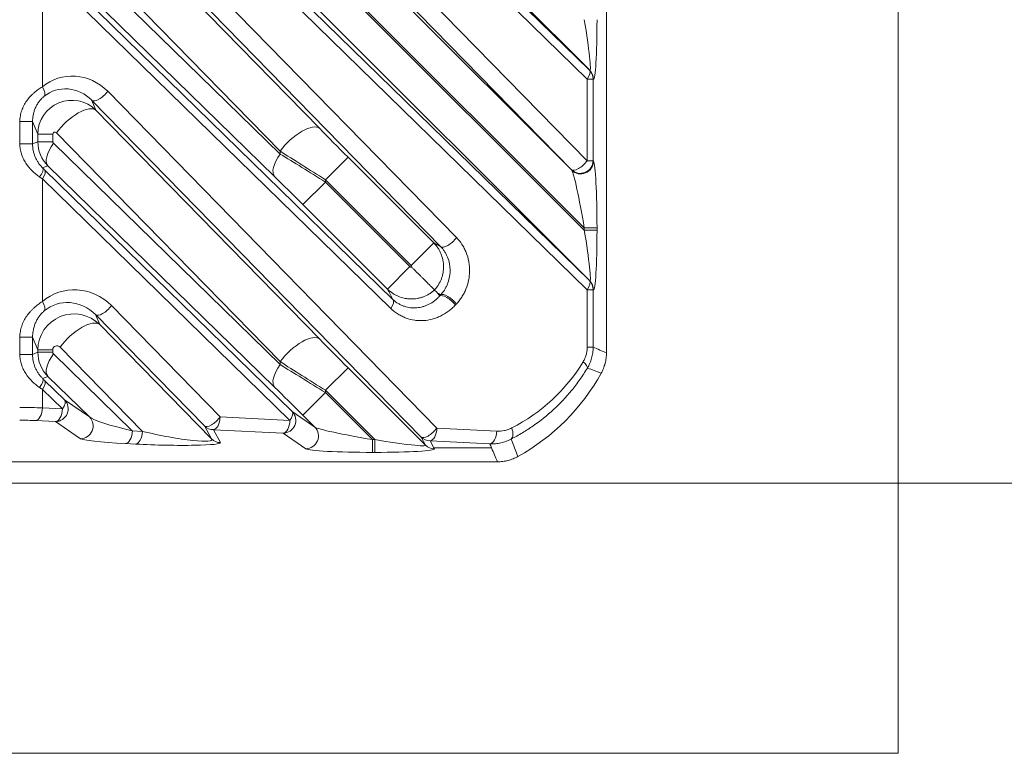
# Model space of a CAD drawing. Header units: millimetres. Extents: x 4 to 836, y 5 to 589.
# Tile 135 of 154: x 725 to 748, y 247 to 265. Entities that reach past the tile are written whole.
import ezdxf

# ---------------------------------------------------------------- set-up
doc = ezdxf.new("R2010")
doc.units = ezdxf.units.MM
doc.layers.add('1', color=7, linetype='Continuous', true_color=0xffffff)
doc.styles.add('ideas_simplex', font='simplex.shx')
doc.dimstyles.get("Standard").update_dxf_attribs({"dimtxt": 0.18, "dimasz": 0.18, "dimexe": 0.18, "dimexo": 0.0625, "dimgap": 0.09, "dimtad": 0, "dimtih": 1, "dimtoh": 1, "dimdec": 4, "dimzin": 0, "dimdsep": 46, "dimtxsty": 'Standard', "dimcen": 0.09, "dimadec": 0, "dimazin": 0, "dimtfac": 1, "dimtdec": 4, "dimtofl": 0, "dimtmove": 0, "dimatfit": 3, "dimfxl": 1, "dimtolj": 1, "dimtzin": 0, "dimarcsym": 0})

# ---------------------------------------------------------------- blocks, each defined once
blk = doc.blocks.new('_U1')
at = {"layer": '1', "color": 152, "lineweight": 13}
for p, q in [((687.377459, 306.372389), (765.429845, 306.372389)), ((706.014546, 253.711148), (765.429845, 253.711148))]:
    blk.add_line(p, q, dxfattribs=at)
at = {"layer": '1', "color": 27, "lineweight": 13}
blk.add_line((763.429845, 306.372389), (763.429845, 253.711148), dxfattribs=at)
at = {"layer": '1', "color": 87, "lineweight": 25}
for p, q in [((761.929845, 287.144268), (756.304845, 287.144268)), ((756.304845, 287.144268), (756.304845, 285.644268)), ((761.929845, 285.644268), (761.929845, 287.144268)), ((756.304845, 274.439268), (756.304845, 272.939268)), ((761.929845, 272.939268), (761.929845, 274.439268)), ((756.304845, 272.939268), (761.929845, 272.939268))]:
    blk.add_line(p, q, dxfattribs=at)
at = {"layer": '1', "color": 27, "lineweight": 18}
for points in [[(763.429845, 306.372389), (763.958826, 303.372391), (762.900864, 303.372387)], [(763.429845, 253.711148), (762.900864, 256.711146), (763.958826, 256.71115)]]:
    blk.add_solid(points, dxfattribs=at)
at = {"layer": '1', "color": 87, "linetype": 'Continuous', "lineweight": 25, "char_height": 3, "attachment_point": 7, "rotation": 90, "line_spacing_factor": 1.204819, "style": 'ideas_simplex'}
for s, insert in [('\\W1.2097;52,7', (754.463845, 274.386768)), ('\\W1.2097;2.07', (761.776345, 274.386768))]:
    blk.add_mtext(s, dxfattribs=dict(at, insert=insert))
blk = doc.blocks.new('_U6')
at = {"layer": '1', "color": 152, "lineweight": 13}
for p, q in [((678.538624, 315.211223), (784.688083, 315.211223)), ((650.312249, 253.711148), (784.688083, 253.711148))]:
    blk.add_line(p, q, dxfattribs=at)
at = {"layer": '1', "color": 27, "lineweight": 13}
blk.add_line((782.688083, 315.211223), (782.688083, 253.711148), dxfattribs=at)
at = {"layer": '1', "color": 87, "lineweight": 25}
for p, q in [((781.188083, 293.048685), (775.563083, 293.048685)), ((775.563083, 293.048685), (775.563083, 291.548685)), ((781.188083, 291.548685), (781.188083, 293.048685)), ((775.563083, 277.373685), (775.563083, 275.873685)), ((781.188083, 275.873685), (781.188083, 277.373685)), ((775.563083, 275.873685), (781.188083, 275.873685))]:
    blk.add_line(p, q, dxfattribs=at)
at = {"layer": '1', "color": 27, "lineweight": 18}
for points in [[(782.688083, 315.211223), (783.217064, 312.211225), (782.159102, 312.211221)], [(782.688083, 253.711148), (782.159102, 256.711146), (783.217064, 256.71115)]]:
    blk.add_solid(points, dxfattribs=at)
at = {"layer": '1', "color": 87, "linetype": 'Continuous', "lineweight": 25, "char_height": 3, "attachment_point": 7, "rotation": 90, "line_spacing_factor": 1.204819, "style": 'ideas_simplex'}
for s, insert in [('\\W1.2558;2.421', (781.034583, 277.321185)), ('\\W1.2097;61,5', (773.722083, 278.806185))]:
    blk.add_mtext(s, dxfattribs=dict(at, insert=insert))

msp = doc.modelspace()

# ---------------------------------------------------------------- linework, layer by layer
at = {"layer": '1', "color": 251, "linetype": 'Continuous', "lineweight": 18}
for p in [(745.394, 361.064), (606.683, 247.358)]:
    msp.add_line(p, (745.394, 247.358), dxfattribs=at)
at = {"layer": '1', "color": 143, "linetype": 'Continuous', "lineweight": 18}
for p, q in [((738.539, 274.241), (738.539, 256.774)), ((725.335, 266.025), (733.522, 258.029))]:
    msp.add_line(p, q, dxfattribs=at)
at = {"layer": '1', "color": 143, "linetype": 'Continuous', "lineweight": 13}
for p, q in [((729.503, 271.854), (738.139, 263.419)), ((738.086, 263.207), (729.451, 271.642)), ((728.224, 271.382), (738.086, 261.289)), ((737.715, 261.077), (727.852, 271.17)), ((725.944, 270.38), (738.139, 258.469)), ((738.086, 258.257), (725.892, 270.167)), ((726.818, 267.87), (735.015, 259.482)), ((734.643, 259.27), (726.446, 267.658)), ((726.543, 267.424), (731.8, 262.045)), ((730.87, 261.515), (725.613, 266.894)), ((725.541, 266.65), (730.87, 261.446)), ((730.74, 260.916), (725.411, 266.12)), ((732.466, 266.321), (737.723, 261.064)), ((738.147, 263.415), (735.28, 266.281)), ((733.47, 257.816), (725.283, 265.812)), ((725.283, 265.812), (725.283, 263.025)), ((738.018, 259.709), (731.936, 265.791)), ((731.936, 265.736), (738.018, 259.654)), ((738.147, 258.465), (731.406, 265.206)), ((738.139, 263.419), (738.147, 263.415)), ((738.086, 263.207), (738.226, 263.207)), ((738.086, 261.289), (738.086, 263.207)), ((738.234, 263.203), (738.226, 263.207)), ((738.226, 263.207), (738.226, 261.289)), ((726.818, 262.92), (734.554, 255.004)), ((734.182, 254.792), (726.446, 262.708)), ((726.446, 262.708), (726.543, 262.475)), ((726.543, 262.475), (731.8, 257.095)), ((725.053, 262.211), (724.754, 262.211)), ((724.754, 261.684), (724.754, 262.211)), ((725.176, 261.913), (725.053, 262.211)), ((725.053, 262.211), (725.053, 261.684)), ((730.87, 256.565), (725.613, 261.944)), ((725.053, 261.684), (725.176, 261.736)), ((725.176, 261.913), (725.526, 261.913)), ((725.176, 261.736), (725.176, 261.913)), ((725.176, 261.736), (725.526, 261.736)), ((725.526, 261.913), (725.526, 261.736)), ((725.053, 261.684), (724.754, 261.684)), ((725.541, 261.7), (730.87, 256.496)), ((730.87, 261.446), (730.87, 261.515)), ((732.466, 261.371), (731.936, 260.841)), ((732.466, 261.371), (734.479, 259.359)), ((738.086, 261.289), (738.226, 261.289)), ((738.226, 261.289), (738.234, 261.276)), ((725.411, 261.17), (725.289, 261.12)), ((725.335, 261.075), (731.152, 255.393)), ((730.74, 255.966), (725.411, 261.17)), ((737.723, 261.064), (737.715, 261.077)), ((731.1, 255.181), (725.283, 260.863)), ((725.283, 260.863), (725.283, 257.977)), ((731.936, 260.786), (731.406, 260.256)), ((731.936, 260.841), (731.936, 260.786)), ((733.949, 258.828), (731.936, 260.841)), ((731.936, 260.786), (733.921, 258.801)), ((733.391, 258.271), (731.406, 260.256)), ((738.018, 259.654), (738.018, 259.709)), ((738.018, 259.709), (738.317, 259.709)), ((738.018, 259.654), (738.317, 259.654)), ((738.317, 259.709), (738.317, 259.654)), ((734.479, 259.359), (733.949, 258.828)), ((733.921, 258.801), (733.391, 258.271)), ((738.139, 258.469), (738.147, 258.465)), ((738.086, 258.257), (738.226, 258.257)), ((738.086, 256.904), (738.086, 258.257)), ((738.234, 258.253), (738.226, 258.257)), ((738.226, 258.257), (738.226, 256.904)), ((726.905, 257.882), (729.462, 255.265)), ((729.09, 255.053), (726.533, 257.67)), ((726.533, 257.67), (726.63, 257.436)), ((726.63, 257.436), (729.256, 254.749)), ((725.053, 257.14), (724.754, 257.14)), ((724.754, 256.735), (724.754, 257.14)), ((725.176, 256.842), (725.053, 257.14)), ((725.053, 257.14), (725.053, 256.735)), ((727.634, 254.926), (725.7, 256.906)), ((738.086, 256.904), (738.226, 256.904)), ((725.053, 256.735), (724.754, 256.735)), ((725.053, 256.735), (725.176, 256.786)), ((725.176, 256.842), (725.526, 256.842)), ((725.176, 256.786), (725.176, 256.842)), ((725.176, 256.786), (725.526, 256.786)), ((725.526, 256.842), (725.526, 256.786)), ((725.541, 256.751), (727.397, 254.938)), ((730.87, 256.496), (730.87, 256.565)), ((732.466, 256.422), (731.936, 255.892)), ((732.466, 256.422), (734.285, 254.603)), ((725.411, 256.22), (725.289, 256.17)), ((726.389, 255.265), (725.411, 256.22)), ((725.335, 256.125), (725.804, 255.667)), ((725.752, 255.455), (725.283, 255.913)), ((725.283, 255.913), (725.283, 255.479)), ((731.406, 255.307), (731.936, 255.837)), ((731.936, 255.892), (731.936, 255.837)), ((733.096, 254.732), (731.936, 255.892)), ((731.936, 255.837), (733.041, 254.732)), ((725.283, 255.479), (725.752, 255.455)), ((725.804, 255.667), (726.389, 255.265)), ((729.462, 255.265), (731.1, 255.181)), ((731.152, 255.393), (731.685, 255.027)), ((731.685, 255.027), (731.406, 255.307)), ((725.592, 255.156), (725.123, 255.18)), ((726.177, 254.754), (725.592, 255.156)), ((729.256, 254.749), (729.09, 255.053)), ((734.554, 255.004), (735.96, 254.932)), ((727.397, 254.938), (727.634, 254.926)), ((730.94, 254.882), (729.302, 254.966)), ((729.302, 254.966), (729.468, 254.662)), ((731.473, 254.516), (730.94, 254.882)), ((734.285, 254.603), (734.182, 254.792)), ((727.474, 254.627), (727.237, 254.639)), ((733.041, 254.732), (733.096, 254.732)), ((733.041, 254.732), (733.041, 254.433)), ((733.096, 254.732), (733.096, 254.433)), ((734.394, 254.705), (734.486, 254.536)), ((735.8, 254.633), (734.394, 254.705)), ((735.84, 254.536), (734.486, 254.536)), ((734.486, 254.536), (734.497, 254.516)), ((733.096, 254.433), (733.041, 254.433))]:
    msp.add_line(p, q, dxfattribs=at)
at = {"layer": '1', "color": 143, "linetype": 'Continuous', "lineweight": 18}
msp.add_arc((734.039, 258.711), 5, 298.9415, 331.0585, dxfattribs=at)
at = {"layer": '1', "color": 143, "linetype": 'Continuous', "lineweight": 13}
for centre, major_axis, ratio, start_param, end_param in [((737.933, 264.689), (-0.218, 1.276), 0.054067, 3.091563, 4.636179), ((738.232, 264.689), (-0.005, 1.487), 0.057298, 3.110158, 4.654774), ((726.028, 262.173), (-0.922, 0.663), 0.956601, 4.531368, 6.04417), ((737.927, 263.207), (-0.21, -0.215), 0.410893, 1.952429, 3.112876), ((737.927, 263.207), (0.143, 0.263), 0.995743, 5.20921, 5.995239), ((737.935, 263.203), (0.143, 0.263), 0.995743, 5.20921, 5.995239), ((725.123, 263.025), (0.193, -0.23), 0.434741, 0.07164, 1.221243), ((725.868, 262.173), (-0.674, 0.495), 0.940695, 4.534045, 6.046848), ((726.658, 262.92), (-0.215, -0.21), 0.402972, 0.028606, 1.961924), ((725.977, 261.91), (-0.784, 0.164), 0.997285, 4.133421, 6.487962), ((726.013, 261.944), (-0.536, -0.524), 0.402972, 3.170199, 5.103517), ((725.577, 261.91), (-0.0419, 0.0301), 0.956601, 4.531368, 6.88591), ((731.27, 261.515), (-0.536, -0.524), 0.402972, 3.170199, 5.103517), ((732.466, 261.418), (-1.25, 1.251), 0.01851, 1.027137, 1.589317), ((725.977, 261.736), (-0.795, -0.091), 0.999179, 6.169152, 6.954266), ((725.577, 261.736), (-0.0499, -0.0102), 0.981792, 6.084484, 6.869598), ((725.941, 261.7), (0.524, 0.537), 0.410893, 1.952429, 3.112876), ((731.936, 260.888), (-2, 1.25), 0.016642, 1.019021, 1.581201), ((731.27, 261.446), (-0.524, -0.537), 0.410893, 5.094022, 6.254469), ((731.936, 260.74), (-2, 1.25), 0.016642, 4.722794, 5.284974), ((737.927, 261.289), (-0.247, -0.17), 0.98985, 0.185255, 2.534841), ((737.927, 261.289), (-0.215, -0.21), 0.402972, 0.028606, 1.961924), ((737.935, 261.276), (-0.247, -0.17), 0.98985, 0.185255, 2.534841), ((738.232, 259.794), (-0.005, 1.487), 0.057298, 4.654774, 6.199391), ((725.077, 260.908), (0.21, 0.214), 0.353168, 5.045722, 6.255202), ((725.123, 260.863), (0.21, 0.215), 0.410893, 5.094022, 6.254469), ((724.962, 261.47), (-0.7, 0.7), 0.01851, 2.075626, 2.151498), ((737.933, 259.794), (-0.218, 1.276), 0.054067, 4.636179, 6.180796), ((724.75, 261.258), (-1, 0.7), 0.017395, 2.069286, 2.145157), ((731.406, 260.21), (-1.25, 1.251), 0.01851, 4.730909, 5.29309), ((737.933, 259.739), (-0.218, 1.276), 0.054067, 3.091563, 4.636179), ((738.232, 259.739), (-0.005, 1.487), 0.057298, 3.110158, 4.654774), ((734.855, 259.482), (0.215, 0.21), 0.402972, 3.170199, 5.103517), ((737.927, 258.257), (-0.21, -0.215), 0.410893, 1.952429, 3.112876), ((737.927, 258.257), (0.143, 0.263), 0.995743, 5.20921, 5.995239), ((737.935, 258.253), (0.143, 0.263), 0.995743, 5.20921, 5.995239), ((726.079, 257.1), (-0.964, 0.693), 0.956601, 4.531368, 6.063805), ((725.919, 257.1), (-0.716, 0.525), 0.94162, 4.533987, 6.066424), ((733.31, 257.816), (0.21, 0.215), 0.410893, 5.094022, 6.254469), ((734.831, 257.898), (-0.222, 0.202), 0.39073, 4.307545, 6.188361), ((734.851, 257.92), (-0.218, 0.206), 0.396854, 4.314268, 6.188089), ((725.123, 257.977), (0.197, -0.226), 0.428599, 0.070903, 1.212424), ((726.745, 257.882), (-0.215, -0.21), 0.402972, 0.028606, 1.961924), ((736.296, 256.711), (-1.765, 0.002), 0.99848, 5.528741, 5.54581), ((726.028, 256.838), (-0.78, 0.343), 0.995244, 4.339738, 6.69428), ((726.1, 256.906), (-0.536, -0.524), 0.402972, 3.170199, 5.103517), ((731.27, 256.565), (-0.536, -0.524), 0.402972, 3.170199, 5.103517), ((732.466, 256.468), (-1.25, 1.251), 0.01851, 1.027137, 1.589317), ((725.628, 256.838), (-0.0838, 0.0603), 0.956601, 4.531368, 6.88591), ((725.977, 256.786), (-0.795, -0.091), 0.999179, 6.169152, 6.954266), ((725.941, 256.751), (0.524, 0.537), 0.410893, 1.952429, 3.112876), ((725.577, 256.786), (-0.0499, -0.0102), 0.981792, 6.084484, 6.869598), ((731.27, 256.496), (0.524, 0.537), 0.410893, 1.952429, 3.112876), ((731.936, 255.938), (-2, 1.25), 0.016642, 1.019021, 1.581201), ((731.936, 255.79), (-2, 1.25), 0.016642, 4.722794, 5.284974), ((734.428, 258.711), (-4.162, 0), 0.99848, 2.04083, 2.598244), ((737.831, 256.562), (-0.257, 0.155), 0.310007, 3.233394, 4.238803), ((725.077, 255.958), (0.21, 0.214), 0.353168, 5.045722, 6.255202), ((724.962, 256.52), (-0.7, 0.7), 0.01851, 2.075626, 2.151497), ((724.75, 256.308), (-1, 0.7), 0.017395, 2.069286, 2.145157), ((725.123, 255.913), (0.21, 0.215), 0.410893, 5.094022, 6.254469), ((731.406, 255.26), (-1.25, 1.251), 0.01851, 4.730909, 5.29309), ((724.75, 255.431), (-1, 0), 0.056911, 4.150209, 4.712389), ((725.123, 255.479), (0.015, 0.3), 0.532532, 3.237477, 4.739658), ((725.592, 255.455), (0.17, 0.247), 0.98985, 3.748344, 6.09793), ((725.592, 255.455), (0.015, 0.3), 0.532532, 3.237477, 4.739658), ((725.592, 255.455), (-0.21, -0.215), 0.410893, 1.952429, 3.112876), ((726.177, 255.053), (0.17, 0.247), 0.98985, 3.748344, 6.09793), ((727.718, 255.015), (-1.349, 0.283), 0.104536, 0.191461, 1.351908), ((729.302, 255.265), (-0.215, -0.21), 0.402972, 0.028606, 1.961924), ((729.302, 255.265), (0.015, 0.3), 0.532532, 3.237477, 4.739658), ((730.94, 255.181), (0.17, 0.247), 0.98985, 3.748344, 6.09793), ((730.94, 255.181), (-0.21, -0.215), 0.410893, 1.952429, 3.112876), ((724.75, 255.132), (-0.7, 0), 0.081301, 4.150209, 4.712389), ((729.302, 255.265), (-0.263, -0.143), 0.995743, 0.287947, 1.073975), ((730.94, 255.181), (0.015, 0.3), 0.532532, 3.237477, 4.739658), ((731.473, 254.815), (0.17, 0.247), 0.98985, 3.748344, 6.09793), ((732.956, 254.817), (-1.276, 0.218), 0.054067, 0.10239, 1.647006), ((734.394, 255.004), (-0.215, -0.21), 0.402972, 0.028606, 1.961924), ((734.394, 255.004), (0.015, 0.3), 0.532532, 3.237477, 4.739658), ((736.153, 255.006), (-0.136, 0.268), 0.489828, 3.24173, 4.468862), ((727.237, 254.938), (0.015, 0.3), 0.532532, 3.237477, 4.739658), ((727.474, 254.926), (0.015, 0.3), 0.532532, 3.237477, 4.739658), ((727.96, 255.002), (-1.304, 0.275), 0.109108, 1.341506, 3.274824), ((734.394, 255.004), (-0.263, -0.143), 0.995743, 0.287947, 1.073975), ((735.8, 254.932), (0.015, 0.3), 0.532532, 3.237477, 4.739658), ((727.718, 254.716), (-1.549, 0.048), 0.06186, 0.096019, 1.256466), ((727.96, 254.703), (-1.509, 0.045), 0.063255, 1.245187, 3.178505), ((729.468, 254.961), (-0.263, -0.143), 0.995743, 0.287947, 1.073975), ((733.01, 254.817), (-1.276, 0.218), 0.054067, 1.647006, 3.191623), ((734.497, 254.815), (-0.263, -0.143), 0.995743, 0.287947, 1.073975), ((732.956, 254.518), (-1.487, 0.005), 0.057298, 0.083794, 1.628411), ((733.01, 254.518), (-1.487, 0.005), 0.057298, 1.628411, 3.173027)]:
    msp.add_ellipse(centre, major_axis=major_axis, ratio=ratio, start_param=start_param, end_param=end_param, dxfattribs=at)
for points, knots in [([(724.754, 262.211), (724.754, 262.233), (724.755, 262.255), (724.759, 262.298), (724.762, 262.32), (724.772, 262.384), (724.783, 262.425), (724.804, 262.487), (724.812, 262.507), (724.829, 262.547), (724.838, 262.567), (724.869, 262.625), (724.891, 262.662), (724.941, 262.731), (724.968, 262.765), (725.011, 262.812), (725.026, 262.827), (725.056, 262.857), (725.072, 262.871), (725.119, 262.913), (725.151, 262.938), (725.217, 262.985), (725.25, 263.006), (725.283, 263.025)], [0, 0, 0, 0, 0.0625, 0.0625, 0.125, 0.125, 0.25, 0.25, 0.3125, 0.3125, 0.375, 0.375, 0.5, 0.5, 0.625, 0.625, 0.6875, 0.6875, 0.75, 0.75, 0.875, 0.875, 1, 1, 1, 1]), ([(725.322, 262.802), (725.304, 262.787), (725.285, 262.77), (725.258, 262.742), (725.248, 262.732), (725.231, 262.711), (725.222, 262.701), (725.205, 262.679), (725.196, 262.667), (725.18, 262.644), (725.173, 262.632), (725.151, 262.596), (725.138, 262.571), (725.12, 262.532), (725.114, 262.519), (725.103, 262.492), (725.098, 262.479), (725.085, 262.437), (725.077, 262.41), (725.065, 262.354), (725.06, 262.326), (725.054, 262.269), (725.053, 262.24), (725.053, 262.211)], [0, 0, 0, 0, 0.125, 0.125, 0.1875, 0.1875, 0.25, 0.25, 0.3125, 0.3125, 0.375, 0.375, 0.5, 0.5, 0.5625, 0.5625, 0.625, 0.625, 0.75, 0.75, 0.875, 0.875, 1, 1, 1, 1]), ([(725.217, 260.908), (725.187, 260.928), (725.157, 260.951), (725.098, 260.999), (725.069, 261.025), (724.986, 261.106), (724.936, 261.167), (724.871, 261.267), (724.851, 261.302), (724.817, 261.374), (724.802, 261.411), (724.779, 261.487), (724.77, 261.525), (724.76, 261.584), (724.758, 261.604), (724.755, 261.644), (724.754, 261.664), (724.754, 261.684)], [0, 0, 0, 0, 0.125, 0.125, 0.25, 0.25, 0.5, 0.5, 0.625, 0.625, 0.75, 0.75, 0.875, 0.875, 0.9375, 0.9375, 1, 1, 1, 1]), ([(725.053, 261.684), (725.053, 261.631), (725.058, 261.578), (725.074, 261.5), (725.08, 261.474), (725.092, 261.436), (725.097, 261.423), (725.106, 261.398), (725.111, 261.386), (725.126, 261.349), (725.138, 261.325), (725.157, 261.291), (725.163, 261.279), (725.177, 261.257), (725.184, 261.246), (725.199, 261.224), (725.207, 261.214), (725.223, 261.193), (725.231, 261.183), (725.255, 261.154), (725.272, 261.136), (725.289, 261.12)], [0, 0, 0, 0, 0.25, 0.25, 0.375, 0.375, 0.4375, 0.4375, 0.5, 0.5, 0.625, 0.625, 0.6875, 0.6875, 0.75, 0.75, 0.8125, 0.8125, 0.875, 0.875, 1, 1, 1, 1]), ([(735.015, 259.482), (735.063, 259.433), (735.106, 259.38), (735.163, 259.292), (735.181, 259.261), (735.206, 259.213), (735.214, 259.197), (735.229, 259.164), (735.236, 259.148), (735.269, 259.064), (735.29, 258.994), (735.307, 258.903), (735.31, 258.885), (735.315, 258.848), (735.321, 258.793), (735.325, 258.701), (735.32, 258.627), (735.315, 258.572), (735.312, 258.553), (735.307, 258.516), (735.303, 258.498), (735.285, 258.408), (735.264, 258.339), (735.23, 258.256), (735.223, 258.239), (735.208, 258.206), (735.2, 258.19), (735.175, 258.143), (735.157, 258.112), (735.101, 258.024), (735.058, 257.97), (735.011, 257.92)], [0, 0, 0, 0, 0.125, 0.125, 0.1875, 0.1875, 0.21875, 0.21875, 0.25, 0.25, 0.375, 0.375, 0.40625, 0.40625, 0.4375, 0.5, 0.5625, 0.5625, 0.59375, 0.59375, 0.625, 0.625, 0.75, 0.75, 0.78125, 0.78125, 0.8125, 0.8125, 0.875, 0.875, 1, 1, 1, 1]), ([(734.479, 259.359), (734.515, 259.322), (734.547, 259.283), (734.59, 259.22), (734.603, 259.198), (734.627, 259.153), (734.638, 259.13), (734.668, 259.06), (734.683, 259.011), (734.699, 258.937), (734.703, 258.912), (734.709, 258.861), (734.711, 258.835), (734.712, 258.759), (734.708, 258.708), (734.697, 258.646), (734.695, 258.633), (734.689, 258.608), (734.686, 258.595), (734.676, 258.558), (734.668, 258.534), (734.641, 258.463), (734.618, 258.418), (734.585, 258.363), (734.578, 258.352), (734.563, 258.331), (734.541, 258.3), (734.516, 258.27), (734.498, 258.251)], [0, 0, 0, 0, 0.125, 0.125, 0.1875, 0.1875, 0.25, 0.25, 0.375, 0.375, 0.4375, 0.4375, 0.5, 0.5, 0.625, 0.625, 0.65625, 0.65625, 0.6875, 0.6875, 0.75, 0.75, 0.875, 0.875, 0.90625, 0.90625, 0.9375, 1, 1, 1, 1]), ([(734.642, 258.133), (734.674, 258.168), (734.703, 258.207), (734.743, 258.27), (734.756, 258.291), (734.78, 258.337), (734.79, 258.36), (734.82, 258.433), (734.835, 258.483), (734.849, 258.549), (734.851, 258.563), (734.856, 258.59), (734.858, 258.603), (734.862, 258.645), (734.865, 258.699), (734.863, 258.754), (734.859, 258.808), (734.855, 258.836), (734.84, 258.917), (734.825, 258.968), (734.801, 259.03), (734.796, 259.042), (734.785, 259.066), (734.779, 259.077), (734.761, 259.112), (734.735, 259.156), (734.706, 259.196), (734.676, 259.235), (734.66, 259.253), (734.643, 259.27)], [0, 0, 0, 0, 0.125, 0.125, 0.1875, 0.1875, 0.25, 0.25, 0.375, 0.375, 0.40625, 0.40625, 0.4375, 0.4375, 0.5, 0.5625, 0.5625, 0.625, 0.625, 0.75, 0.75, 0.78125, 0.78125, 0.8125, 0.8125, 0.875, 0.9375, 0.9375, 1, 1, 1, 1]), ([(733.921, 258.801), (733.924, 258.798), (733.927, 258.796), (733.934, 258.792), (733.937, 258.79), (733.948, 258.786), (733.956, 258.786), (733.963, 258.787)], [0, 0, 0, 0, 0.25, 0.25, 0.5, 0.5, 1, 1, 1, 1]), ([(733.963, 258.787), (733.964, 258.794), (733.963, 258.802), (733.96, 258.813), (733.958, 258.816), (733.954, 258.823), (733.952, 258.826), (733.949, 258.828)], [0, 0, 0, 0, 0.5, 0.5, 0.75, 0.75, 1, 1, 1, 1]), ([(734.498, 258.251), (734.48, 258.234), (734.46, 258.217), (734.429, 258.194), (734.419, 258.187), (734.398, 258.172), (734.387, 258.165), (734.332, 258.131), (734.287, 258.109), (734.216, 258.082), (734.191, 258.074), (734.154, 258.064), (734.142, 258.061), (734.117, 258.055), (734.104, 258.053), (734.041, 258.042), (733.991, 258.038), (733.915, 258.039), (733.889, 258.041), (733.838, 258.047), (733.813, 258.051), (733.738, 258.067), (733.69, 258.082), (733.62, 258.112), (733.596, 258.123), (733.552, 258.147), (733.53, 258.16), (733.467, 258.202), (733.428, 258.235), (733.391, 258.271)], [0, 0, 0, 0, 0.0625, 0.0625, 0.09375, 0.09375, 0.125, 0.125, 0.25, 0.25, 0.3125, 0.3125, 0.34375, 0.34375, 0.375, 0.375, 0.5, 0.5, 0.5625, 0.5625, 0.625, 0.625, 0.75, 0.75, 0.8125, 0.8125, 0.875, 0.875, 1, 1, 1, 1]), ([(733.522, 258.029), (733.562, 257.989), (733.605, 257.957), (733.672, 257.917), (733.695, 257.905), (733.73, 257.888), (733.742, 257.883), (733.766, 257.874), (733.778, 257.87), (733.837, 257.85), (733.886, 257.839), (733.947, 257.832), (733.959, 257.831), (733.984, 257.829), (733.996, 257.829), (734.033, 257.828), (734.058, 257.829), (734.131, 257.836), (734.179, 257.845), (734.239, 257.862), (734.251, 257.865), (734.274, 257.873), (734.286, 257.878), (734.321, 257.892), (734.344, 257.902), (734.412, 257.936), (734.456, 257.964), (734.508, 258.004), (734.519, 258.012), (734.539, 258.03), (734.55, 258.039), (734.579, 258.067), (734.599, 258.086), (734.617, 258.107)], [0, 0, 0, 0, 0.125, 0.125, 0.1875, 0.1875, 0.21875, 0.21875, 0.25, 0.25, 0.375, 0.375, 0.40625, 0.40625, 0.4375, 0.4375, 0.5, 0.5, 0.625, 0.625, 0.65625, 0.65625, 0.6875, 0.6875, 0.75, 0.75, 0.875, 0.875, 0.90625, 0.90625, 0.9375, 0.9375, 1, 1, 1, 1]), ([(724.754, 257.14), (724.754, 257.185), (724.758, 257.229), (724.772, 257.316), (724.783, 257.358), (724.803, 257.421), (724.811, 257.442), (724.828, 257.483), (724.838, 257.504), (724.868, 257.563), (724.89, 257.6), (724.94, 257.672), (724.966, 257.706), (725.009, 257.755), (725.024, 257.771), (725.055, 257.802), (725.071, 257.817), (725.118, 257.859), (725.15, 257.886), (725.216, 257.934), (725.249, 257.957), (725.283, 257.977)], [0, 0, 0, 0, 0.125, 0.125, 0.25, 0.25, 0.3125, 0.3125, 0.375, 0.375, 0.5, 0.5, 0.625, 0.625, 0.6875, 0.6875, 0.75, 0.75, 0.875, 0.875, 1, 1, 1, 1]), ([(734.99, 257.898), (734.965, 257.87), (734.938, 257.844), (734.897, 257.806), (734.883, 257.794), (734.854, 257.771), (734.84, 257.76), (734.767, 257.705), (734.706, 257.669), (734.611, 257.623), (734.579, 257.609), (734.529, 257.591), (734.513, 257.585), (734.479, 257.574), (734.462, 257.569), (734.378, 257.547), (734.31, 257.536), (734.207, 257.53), (734.173, 257.529), (734.121, 257.531), (734.104, 257.532), (734.069, 257.535), (734.052, 257.537), (733.966, 257.549), (733.899, 257.566), (733.817, 257.595), (733.8, 257.602), (733.767, 257.615), (733.751, 257.623), (733.703, 257.646), (733.672, 257.663), (733.581, 257.719), (733.524, 257.764), (733.47, 257.816)], [0, 0, 0, 0, 0.0625, 0.0625, 0.09375, 0.09375, 0.125, 0.125, 0.25, 0.25, 0.3125, 0.3125, 0.34375, 0.34375, 0.375, 0.375, 0.5, 0.5, 0.5625, 0.5625, 0.59375, 0.59375, 0.625, 0.625, 0.75, 0.75, 0.78125, 0.78125, 0.8125, 0.8125, 0.875, 0.875, 1, 1, 1, 1]), ([(725.327, 257.758), (725.307, 257.741), (725.288, 257.723), (725.251, 257.683), (725.233, 257.662), (725.207, 257.627), (725.198, 257.615), (725.182, 257.59), (725.174, 257.578), (725.152, 257.54), (725.138, 257.514), (725.114, 257.46), (725.103, 257.432), (725.085, 257.375), (725.077, 257.346), (725.065, 257.288), (725.056, 257.23), (725.053, 257.17), (725.053, 257.14)], [0, 0, 0, 0, 0.125, 0.125, 0.25, 0.25, 0.3125, 0.3125, 0.375, 0.375, 0.5, 0.5, 0.625, 0.625, 0.75, 0.75, 0.875, 1, 1, 1, 1]), ([(737.991, 256.562), (738.006, 256.587), (738.02, 256.613), (738.043, 256.667), (738.053, 256.696), (738.07, 256.754), (738.082, 256.813), (738.086, 256.874), (738.086, 256.904)], [0, 0, 0, 0, 0.25, 0.25, 0.5, 0.5, 0.75, 1, 1, 1, 1]), ([(738.226, 256.904), (738.226, 256.861), (738.22, 256.775), (738.202, 256.691), (738.185, 256.628), (738.179, 256.608), (738.165, 256.568), (738.157, 256.548), (738.132, 256.489), (738.113, 256.452), (738.091, 256.415)], [0, 0, 0, 0, 0.25, 0.5, 0.5, 0.625, 0.625, 0.75, 0.75, 1, 1, 1, 1]), ([(725.217, 255.958), (725.187, 255.979), (725.157, 256.001), (725.098, 256.049), (725.069, 256.075), (724.986, 256.157), (724.936, 256.217), (724.871, 256.318), (724.851, 256.352), (724.817, 256.425), (724.802, 256.462), (724.779, 256.537), (724.77, 256.576), (724.76, 256.635), (724.758, 256.655), (724.755, 256.695), (724.754, 256.715), (724.754, 256.735)], [0, 0, 0, 0, 0.125, 0.125, 0.25, 0.25, 0.5, 0.5, 0.625, 0.625, 0.75, 0.75, 0.875, 0.875, 0.9375, 0.9375, 1, 1, 1, 1]), ([(725.053, 256.735), (725.053, 256.681), (725.058, 256.628), (725.074, 256.55), (725.08, 256.525), (725.092, 256.486), (725.097, 256.473), (725.106, 256.448), (725.111, 256.436), (725.126, 256.399), (725.138, 256.376), (725.157, 256.341), (725.163, 256.329), (725.177, 256.307), (725.184, 256.296), (725.199, 256.274), (725.207, 256.264), (725.223, 256.243), (725.231, 256.233), (725.255, 256.205), (725.272, 256.187), (725.289, 256.17)], [0, 0, 0, 0, 0.25, 0.25, 0.375, 0.375, 0.4375, 0.4375, 0.5, 0.5, 0.625, 0.625, 0.6875, 0.6875, 0.75, 0.75, 0.8125, 0.8125, 0.875, 0.875, 1, 1, 1, 1]), ([(738.091, 256.415), (738.035, 256.322), (737.976, 256.232), (737.884, 256.101), (737.852, 256.058), (737.788, 255.974), (737.755, 255.932), (737.587, 255.727), (737.445, 255.577), (737.144, 255.299), (736.985, 255.172), (736.778, 255.028), (736.736, 255), (736.651, 254.945), (736.608, 254.918), (736.478, 254.84), (736.391, 254.792), (736.301, 254.746)], [0, 0, 0, 0, 0.125, 0.125, 0.1875, 0.1875, 0.25, 0.25, 0.5, 0.5, 0.75, 0.75, 0.8125, 0.8125, 0.875, 0.875, 1, 1, 1, 1]), ([(738.414, 256.292), (738.359, 256.313), (738.305, 256.334), (738.25, 256.355), (738.249, 256.355), (738.197, 256.375), (738.144, 256.395), (738.091, 256.415)], [0, 0, 0, 0, 0.509199, 0.509199, 0.510675, 0.510675, 1, 1, 1, 1]), ([(735.96, 254.932), (736.021, 254.929), (736.08, 254.933), (736.169, 254.952), (736.198, 254.959), (736.242, 254.975), (736.256, 254.98), (736.285, 254.992), (736.299, 254.999), (736.313, 255.006)], [0, 0, 0, 0, 0.5, 0.5, 0.75, 0.75, 0.875, 0.875, 1, 1, 1, 1]), ([(736.301, 254.746), (736.282, 254.736), (736.262, 254.726), (736.222, 254.709), (736.201, 254.7), (736.14, 254.678), (736.098, 254.666), (736.014, 254.647), (735.93, 254.634), (735.843, 254.632), (735.8, 254.633)], [0, 0, 0, 0, 0.125, 0.125, 0.25, 0.25, 0.5, 0.5, 0.75, 1, 1, 1, 1]), ([(736.301, 254.746), (736.312, 254.72), (736.322, 254.693), (736.353, 254.612), (736.374, 254.557), (736.416, 254.446), (736.437, 254.391), (736.458, 254.336)], [0, 0, 0, 0, 0.193849, 0.193849, 0.594745, 0.594745, 1, 1, 1, 1])]:
    msp.add_open_spline(points, degree=3, knots=knots, dxfattribs=at)
for points in [[(734.479, 259.359), (734.534, 259.329), (734.588, 259.3), (734.643, 259.27)], [(733.522, 258.029), (733.478, 258.11), (733.435, 258.19), (733.391, 258.271)], [(734.642, 258.133), (734.618, 258.149), (734.594, 258.164), (734.571, 258.179)], [(734.571, 258.179), (734.586, 258.155), (734.602, 258.131), (734.617, 258.107)], [(734.617, 258.107), (734.625, 258.116), (734.633, 258.125), (734.642, 258.133)], [(738.226, 256.904), (738.33, 256.861), (738.434, 256.817), (738.539, 256.774)], [(735.84, 254.536), (735.827, 254.569), (735.813, 254.601), (735.8, 254.633)], [(735.976, 254.211), (735.931, 254.32), (735.886, 254.428), (735.84, 254.536)]]:
    msp.add_open_spline(points, degree=3, dxfattribs=at)
at = {"layer": '1', "color": 143, "linetype": 'Continuous', "lineweight": 18}
for points, knots in [([(734.498, 258.251), (734.496, 258.254), (734.49, 258.26), (734.476, 258.274), (734.471, 258.279), (734.459, 258.291), (734.452, 258.298), (734.43, 258.32), (734.413, 258.337), (734.383, 258.367), (734.372, 258.377), (734.356, 258.394), (734.35, 258.4), (734.338, 258.412), (734.332, 258.418), (734.301, 258.449), (734.275, 258.475), (734.24, 258.51), (734.233, 258.517), (734.218, 258.532), (734.211, 258.539), (734.188, 258.562), (734.173, 258.577), (734.127, 258.623), (734.095, 258.655), (734.046, 258.704), (734.03, 258.72), (734.005, 258.745), (733.996, 258.753), (733.98, 258.77), (733.971, 258.778), (733.963, 258.787)], [0, 0, 0, 0, 0.125, 0.125, 0.1875, 0.1875, 0.25, 0.25, 0.375, 0.375, 0.4375, 0.4375, 0.46875, 0.46875, 0.5, 0.5, 0.625, 0.625, 0.65625, 0.65625, 0.6875, 0.6875, 0.75, 0.75, 0.875, 0.875, 0.9375, 0.9375, 0.96875, 0.96875, 1, 1, 1, 1]), ([(734.498, 258.251), (734.511, 258.239), (734.529, 258.221), (734.547, 258.203), (734.559, 258.191), (734.565, 258.185), (734.571, 258.179)], [0, 0, 0, 0, 0.5, 0.75, 0.75, 1, 1, 1, 1]), ([(738.539, 256.774), (738.539, 256.732), (738.533, 256.648), (738.518, 256.566), (738.502, 256.506), (738.496, 256.485), (738.483, 256.445), (738.476, 256.425), (738.453, 256.367), (738.435, 256.329), (738.414, 256.292)], [0, 0, 0, 0, 0.25, 0.5, 0.5, 0.625, 0.625, 0.75, 0.75, 1, 1, 1, 1]), ([(738.414, 256.291), (738.434, 256.328), (738.47, 256.404), (738.496, 256.483), (738.507, 256.524), (738.507, 256.525), (738.507, 256.525)], [0, 0, 0, 0, 0.496879, 0.993758, 0.993758, 1, 1, 1, 1]), ([(736.458, 254.336), (736.421, 254.315), (736.345, 254.279), (736.266, 254.254), (736.206, 254.238), (736.185, 254.233), (736.144, 254.225), (736.123, 254.222), (736.06, 254.214), (736.018, 254.211), (735.976, 254.211)], [0, 0, 0, 0, 0.25, 0.5, 0.5, 0.625, 0.625, 0.75, 0.75, 1, 1, 1, 1]), ([(735.975, 254.211), (736.018, 254.211), (736.102, 254.217), (736.184, 254.232), (736.225, 254.243), (736.225, 254.243), (736.226, 254.243)], [0, 0, 0, 0, 0.496848, 0.993696, 0.993696, 1, 1, 1, 1])]:
    msp.add_open_spline(points, degree=3, knots=knots, dxfattribs=at)
msp.add_open_spline([(735.976, 254.211), (705.845, 254.211)], degree=1, dxfattribs=at)

# ---------------------------------------------------------------- dimensions: what is measured, and where the dimension line sits
at = {"layer": '1', "color": 87, "linetype": 'Continuous', "lineweight": 25}
for base, p1, p2, text, override, picture, middle in [((782.688, 315.211), (647.552, 253.711), (676.039, 315.211), '<>\\P[\\C87;{\\H1.00x;\\Fsimplex.shx;2.421\\Fsimplex.shx;}\\C87; ]', {"dimtxt": 3, "dimasz": 3, "dimexe": 2, "dimexo": 2.5, "dimgap": 1.5, "dimtad": 1, "dimtih": 0, "dimtoh": 0, "dimdec": 2, "dimlfac": 1, "dimzin": 8, "dimdsep": 44, "dimlunit": 2, "dimtxsty": 'ideas_simplex', "dimsah": 1, "dimse1": 0, "dimse2": 0, "dimsd1": 0, "dimsd2": 0, "dimclrd": 27, "dimclre": 152, "dimclrt": 87, "dimtol": 0, "dimtm": -0.1, "dimtfac": 0.5, "dimtdec": 2, "dimtofl": 1, "dimtmove": 0, "dimtzin": 8, "dimlwd": 13, "dimlwe": 13}, '_U6', (782.688, 284.461)), ((763.43, 306.372), (701.139, 253.711), (684.877, 306.372), '<>\\P[\\C87;{\\H1.00x;\\Fsimplex.shx;2.07\\Fsimplex.shx;}\\C87; ]', {"dimtxt": 3, "dimasz": 3, "dimexe": 2, "dimexo": 2.5, "dimgap": 1.5, "dimtad": 1, "dimtih": 0, "dimtoh": 0, "dimdec": 1, "dimlfac": 1, "dimzin": 8, "dimdsep": 44, "dimlunit": 2, "dimtxsty": 'ideas_simplex', "dimsah": 1, "dimse1": 0, "dimse2": 0, "dimsd1": 0, "dimsd2": 0, "dimclrd": 27, "dimclre": 152, "dimclrt": 87, "dimtol": 0, "dimtm": -0.1, "dimtfac": 0.5, "dimtdec": 2, "dimtofl": 1, "dimtmove": 0, "dimtzin": 8, "dimlwd": 13, "dimlwe": 13}, '_U1', (763.43, 280.042))]:
    dim = msp.add_linear_dim(base=base, p1=p1, p2=p2, angle=270, text=text, dimstyle='Standard', override=override, dxfattribs=at)
    dim.commit()
    dim.dimension.update_dxf_attribs({"geometry": picture, "text_midpoint": middle, "dimtype": 160})

doc.saveas('drawing.dxf')
